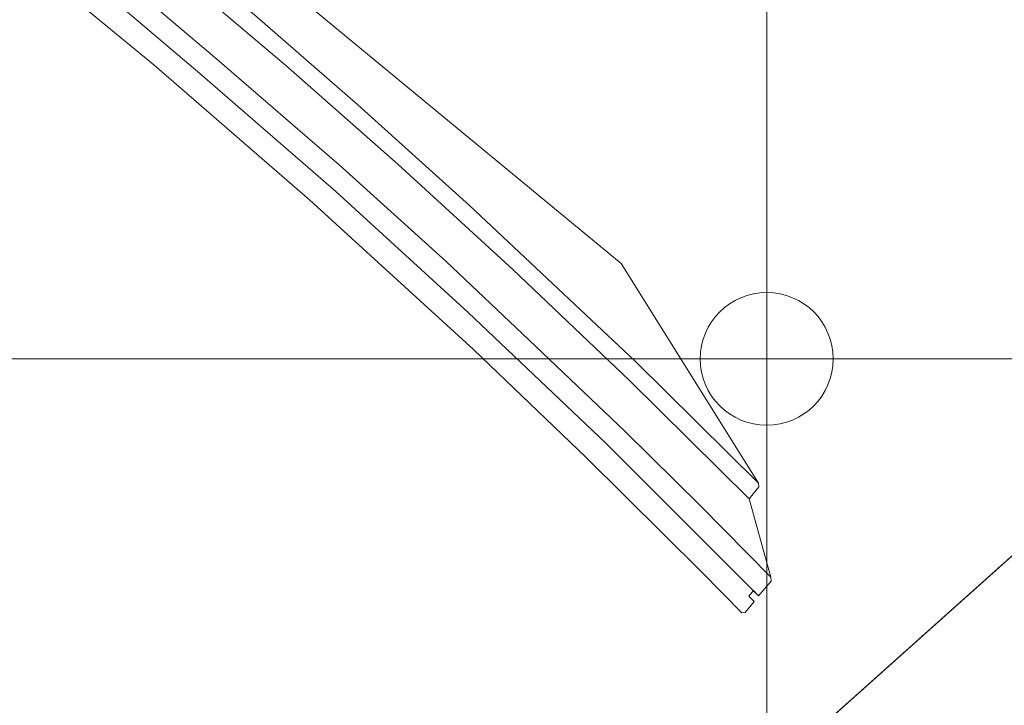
# Model space of a CAD drawing. Header units: metres. Extents: x -45 to 152, y -127 to 99.
# Tile 92 of 256: x -32.279 to -31.834, y -12.282 to -11.972. Entities that reach past the tile are written whole.
import ezdxf

# ---------------------------------------------------------------- set-up
doc = ezdxf.new("R2010")
doc.units = ezdxf.units.M
doc.linetypes.add('Raster 01', pattern=[2, 1, -1])
for name, color, linetype, lineweight in [('036_Bodenbelagarbeiten-350 Doppelbodenelement', 7, 'Continuous', 9), ('_1.35m (3D)', 7, 'Continuous', 9), ('_OG 2 (2D)', 7, 'Continuous', 9)]:
    doc.layers.add(name, color=color, linetype=linetype, lineweight=lineweight)
doc.layers.add('ACTES-Einrichtung Aufsicht.', color=7, linetype='Continuous', lineweight=9, true_color=0xa6a6a6)
doc.layers.add('AV1-Raster', color=7, linetype='Raster 01', lineweight=9, true_color=0xa6a6a6)

# ---------------------------------------------------------------- blocks, each defined once
blk = doc.blocks.new('Group-2')
at = {"layer": 'AV1-Raster'}
blk.add_line((1.35, -12.15), (-40.5, -12.15), dxfattribs=at)
blk = doc.blocks.new('1.35m (3D)')
at = {"layer": 'AV1-Raster', "color": 7}
blk.add_blockref('Group-2', (0, 0), dxfattribs=at)
blk = doc.blocks.new('Group-100')
at = {"color": 255, "transparency": 33554559}
blk.add_wipeout([(-32.0759, -12.43322), (-32.46723, -12.78335), (-32.47503, -12.78907), (-32.48378, -12.79319), (-32.49315, -12.79554), (-32.50281, -12.79604), (-32.51238, -12.79468), (-32.52151, -12.7915), (-32.52986, -12.78662), (-32.53711, -12.78022), (-32.50409, -12.81634), (-32.50272, -12.81663), (-32.50135, -12.81692), (-32.49998, -12.81721), (-32.49861, -12.8175), (-32.49723, -12.81778), (-32.49586, -12.81806), (-32.49448, -12.81834), (-32.49311, -12.81861), (-32.46827, -12.82309), (-32.44328, -12.82669), (-32.41818, -12.82941), (-32.39301, -12.83124), (-32.36778, -12.83218), (-32.34254, -12.83223), (-32.31731, -12.83139), (-32.29213, -12.82965), (-32.19011, -12.81333), (-32.09151, -12.78248), (-31.99838, -12.73774), (-31.91268, -12.68004), (-31.83618, -12.61059), (-31.7705, -12.53085), (-31.71699, -12.44247), (-31.67677, -12.3473), (-31.66587, -12.31229), (-31.65678, -12.27676), (-31.64952, -12.24081), (-31.64412, -12.20454), (-31.64058, -12.16804), (-31.63892, -12.1314), (-31.63913, -12.09473), (-31.64123, -12.05812), (-31.68143, -12.01319), (-31.67564, -12.0211), (-31.67151, -12.02998), (-31.66919, -12.03951), (-31.66877, -12.0493), (-31.67027, -12.05899), (-31.67363, -12.06819), (-31.67873, -12.07657), (-31.68535, -12.08379)], dxfattribs=at).dxf.layer = 'ACTES-Einrichtung Aufsicht.'
at = {"layer": 'ACTES-Einrichtung Aufsicht.', "flags": 128}
blk.add_lwpolyline([(-32.46723, -12.78335, -0.407966), (-32.53711, -12.78022), (-32.50409, -12.81634, 0.003923), (-32.49311, -12.81861, 0.070731), (-32.29213, -12.82965, 0.297593), (-31.67677, -12.3473, 0.102954), (-31.64123, -12.05812), (-31.68143, -12.01319, -0.414214), (-31.68535, -12.08379)], format="xyb", close=True, dxfattribs=at)
at = {"color": 255, "transparency": 33554687}
blk.add_wipeout([(-33.3393, -12.17976), (-33.32538, -12.18774), (-33.31149, -12.19577), (-33.29763, -12.20386), (-33.28381, -12.212), (-33.27002, -12.2202), (-33.25626, -12.22845), (-33.24254, -12.23676), (-33.22885, -12.24513), (-33.1349, -12.30458), (-33.04264, -12.36662), (-32.95212, -12.43119), (-32.86343, -12.49824), (-32.77663, -12.56772), (-32.69179, -12.63957), (-32.60897, -12.71375), (-32.52824, -12.7902), (-32.52111, -12.7938), (-32.51351, -12.79622), (-32.50562, -12.79741), (-32.49764, -12.79732), (-32.48977, -12.79597), (-32.48223, -12.79338), (-32.47518, -12.78962), (-32.46883, -12.78479), (-32.46878, -12.78475), (-32.46874, -12.7847), (-32.46869, -12.78466), (-32.46864, -12.78462), (-32.46859, -12.78457), (-32.46855, -12.78453), (-32.4685, -12.78449), (-32.46845, -12.78445), (-31.68316, -12.08182), (-31.67664, -12.07459), (-31.67165, -12.06623), (-31.66838, -12.05706), (-31.66694, -12.04743), (-31.6674, -12.03771), (-31.66973, -12.02826), (-31.67385, -12.01944), (-31.6796, -12.01158), (-31.92035, -11.76511), (-32.17991, -11.53853), (-32.45663, -11.33325), (-32.74876, -11.15058), (-33.05447, -10.99167), (-33.37182, -10.85752), (-33.69882, -10.74898), (-34.0334, -10.66672), (-34.03348, -10.66671), (-34.03355, -10.66669), (-34.03363, -10.66668), (-34.0337, -10.66666), (-34.03378, -10.66665), (-34.03385, -10.66664), (-34.03393, -10.66662), (-34.034, -10.66661), (-34.0334, -10.66673), (-34.04309, -10.66577), (-34.05277, -10.66671), (-34.0621, -10.66951), (-34.0707, -10.67407), (-34.07826, -10.6802), (-34.08448, -10.68769), (-34.08914, -10.69624), (-34.09205, -10.70552), (-34.30791, -11.73695), (-34.30891, -11.74475), (-34.30868, -11.7526), (-34.30722, -11.76032), (-34.30457, -11.76772), (-34.30079, -11.77461), (-34.29598, -11.78082), (-34.29025, -11.7862), (-34.28375, -11.79062), (-34.16068, -11.8259), (-34.0388, -11.86509), (-33.91823, -11.90815), (-33.7991, -11.95503), (-33.68152, -12.00568), (-33.56561, -12.06006), (-33.4515, -12.11811)], dxfattribs=at).dxf.layer = 'ACTES-Einrichtung Aufsicht.'
at = {"layer": 'ACTES-Einrichtung Aufsicht.', "transparency": 33554534, "flags": 128}
blk.add_lwpolyline([(-33.3393, -12.17976, -0.008083), (-33.22885, -12.24513, -0.055453), (-32.52824, -12.7902, 0.330906), (-32.46883, -12.78479, -0.002569), (-32.46845, -12.78445), (-31.68316, -12.08182, 0.41107), (-31.6796, -12.01158, 0.160224), (-34.0334, -10.66672, 0.00305), (-34.034, -10.66661), (-34.0334, -10.66673, 0.411112), (-34.09205, -10.70552), (-34.30791, -11.73695, 0.325472), (-34.28375, -11.79062, -0.063875)], format="xyb", close=True, dxfattribs=at)
at = {"color": 255, "transparency": 33554559}
blk.add_wipeout([(-32.00728, -12.08186), (-31.9453, -12.18109), (-31.9451, -12.18281), (-31.94956, -12.18821), (-31.93977, -12.22362), (-31.9396, -12.22539), (-31.94527, -12.23204), (-31.94758, -12.22966), (-31.94967, -12.23219), (-31.94726, -12.23466), (-31.95139, -12.23961), (-31.95284, -12.23965), (-31.97084, -12.22134), (-32.02315, -12.16948), (-32.074, -12.12082), (-32.14802, -12.0532), (-32.21837, -11.99213), (-32.27402, -11.94625), (-32.3084, -11.91825), (-32.34605, -11.8889), (-32.3915, -11.854), (-32.42243, -11.83101), (-32.48101, -11.78878), (-32.51733, -11.76343), (-32.56717, -11.72966), (-32.58326, -11.719), (-32.58358, -11.71746), (-32.57951, -11.7125), (-32.57663, -11.71439), (-32.57454, -11.71187), (-32.57742, -11.70997), (-32.57184, -11.7032), (-32.57013, -11.70302), (-32.53347, -11.70597), (-32.52905, -11.70062), (-32.52728, -11.70045), (-32.41812, -11.74256), (-32.25704, -11.87559), (-32.16837, -11.94882)], dxfattribs=at).dxf.layer = 'ACTES-Einrichtung Aufsicht.'
at = {"layer": 'ACTES-Einrichtung Aufsicht.', "flags": 128}
blk.add_lwpolyline([(-32.41812, -11.74256), (-32.25704, -11.87559), (-32.16837, -11.94882), (-32.00728, -12.08186), (-31.9453, -12.18109), (-31.9451, -12.18281), (-31.94956, -12.18821), (-31.93977, -12.22362), (-31.9396, -12.22539), (-31.94527, -12.23204), (-31.94758, -12.22966), (-31.94967, -12.23219), (-31.94726, -12.23466), (-31.95139, -12.23961), (-31.95284, -12.23965), (-31.97084, -12.22134), (-32.02315, -12.16948), (-32.074, -12.12082), (-32.14802, -12.0532), (-32.21837, -11.99213), (-32.27402, -11.94625), (-32.3084, -11.91825)], dxfattribs=at)
at = {"color": 255, "transparency": 33554559}
blk.add_wipeout([(-31.9453, -12.18109), (-31.94513, -12.18286), (-31.94956, -12.18821), (-32.0038, -12.13454), (-32.05625, -12.08464), (-32.10825, -12.037), (-32.15887, -11.99227), (-32.22947, -11.93251), (-32.28373, -11.88853), (-32.34519, -11.84066), (-32.40187, -11.79827), (-32.46214, -11.75497), (-32.53347, -11.70597), (-32.52905, -11.70062), (-32.52728, -11.70045), (-32.47159, -11.73862), (-32.43232, -11.7666), (-32.3871, -11.79945), (-32.33771, -11.83632), (-32.27726, -11.88345), (-32.2241, -11.92656), (-32.17288, -11.96962), (-32.1262, -12.01024), (-32.07583, -12.05572), (-32.00085, -12.12622)], dxfattribs=at).dxf.layer = 'ACTES-Einrichtung Aufsicht.'
at = {"layer": 'ACTES-Einrichtung Aufsicht.', "flags": 128}
for points in [[(-32.33771, -11.83632), (-32.27726, -11.88345), (-32.2241, -11.92656), (-32.17288, -11.96962), (-32.1262, -12.01024), (-32.07583, -12.05572), (-32.00085, -12.12622), (-31.9453, -12.18109), (-31.94513, -12.18286), (-31.94956, -12.18821), (-32.0038, -12.13454), (-32.05625, -12.08464), (-32.10825, -12.037), (-32.15887, -11.99227), (-32.22947, -11.93251), (-32.28373, -11.88853)], [(-31.94529, -12.23204), (-32.01426, -12.1631), (-32.07658, -12.10394), (-32.13613, -12.04931), (-32.19759, -11.99603), (-32.24717, -11.95394), (-32.30722, -11.9057)], [(-32.29776, -11.90064), (-32.24088, -11.94634), (-32.1899, -11.98961), (-32.15227, -12.02206), (-32.13468, -12.03739), (-32.08659, -12.08092), (-32.04905, -12.11643), (-32.00547, -12.15786), (-31.97154, -12.19142), (-31.93977, -12.22362), (-31.9396, -12.22539), (-31.94527, -12.23204)]]:
    blk.add_lwpolyline(points, dxfattribs=at)
blk = doc.blocks.new('Group-101')
at = {"layer": 'ACTES-Einrichtung Aufsicht.'}
blk.add_blockref('Group-100', (0, 0), dxfattribs=at)
blk = doc.blocks.new('OG 2 (2D)')
at = {"layer": 'ACTES-Einrichtung Aufsicht.'}
blk.add_blockref('Group-101', (0, 0), dxfattribs=at)
at = {"layer": '036_Bodenbelagarbeiten-350 Doppelbodenelement', "color": 230, "linetype": 'Continuous', "flags": 128}
for points in [[(-32.5416, -11.525), (-31.9416, -11.525), (-31.9416, -12.125), (-32.5416, -12.125)], [(-31.9416, -11.525), (-31.3416, -11.525), (-31.3416, -12.125), (-31.9416, -12.125)], [(-32.5416, -12.125), (-31.9416, -12.125), (-31.9416, -12.725), (-32.5416, -12.725)], [(-31.9416, -12.125), (-31.3416, -12.125), (-31.3416, -12.725), (-31.9416, -12.725)]]:
    blk.add_lwpolyline(points, close=True, dxfattribs=at)
at = {"layer": '036_Bodenbelagarbeiten-350 Doppelbodenelement', "color": 230, "lineweight": 18}
blk.add_circle((-31.9416, -12.125), 0.03, dxfattribs=at)

msp = doc.modelspace()

# ---------------------------------------------------------------- block references
at = {"layer": '_1.35m (3D)'}
msp.add_blockref('1.35m (3D)', (0, 0), dxfattribs=at)

# ---------------------------------------------------------------- next in the draw order: block references
at = {"layer": '_OG 2 (2D)'}
msp.add_blockref('OG 2 (2D)', (0, 0), dxfattribs=at)

doc.saveas('drawing.dxf')
